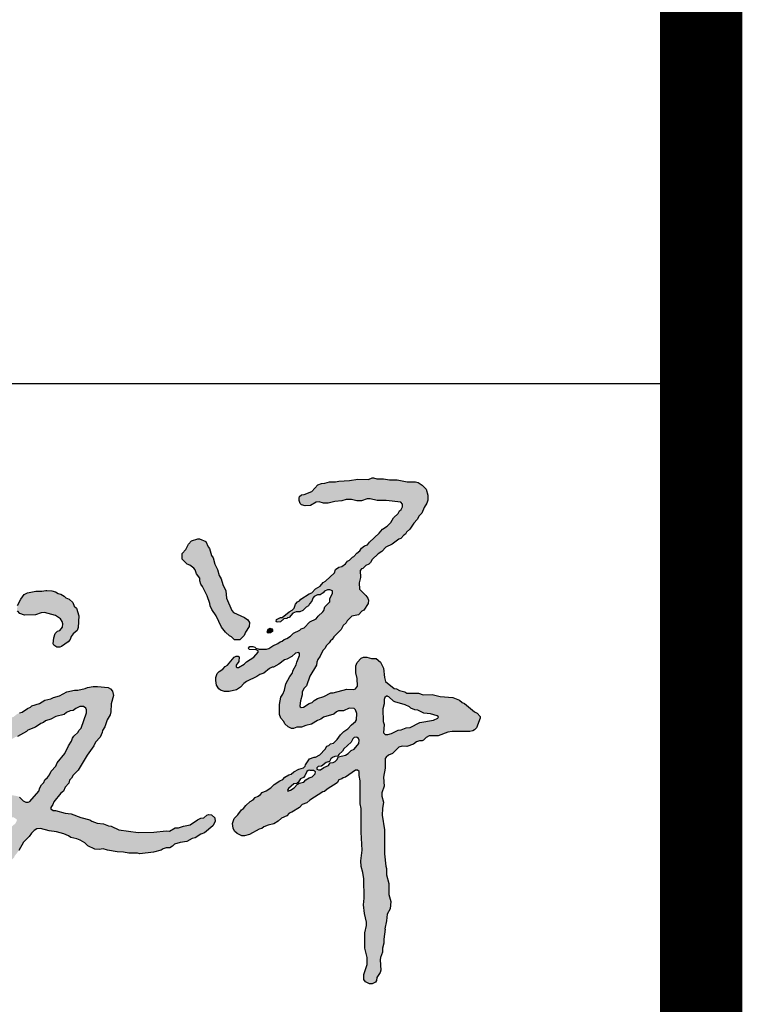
# Model space of a CAD drawing. Extents: x 427948 to 764348, y 274849 to 601549.
# Tile 154 of 212: x 678419 to 679298, y 466094 to 467292. Entities that reach past the tile are written whole.
import ezdxf

# ---------------------------------------------------------------- set-up
doc = ezdxf.new("R2010")
doc.units = 0
doc.header["$LTSCALE"] = 1000
doc.header["$MEASUREMENT"] = 0
doc.layers.get('0').update_dxf_attribs({"linetype": 'CONTINUOUS'})
doc.layers.add('PUB_TITLE', color=4, linetype='CONTINUOUS')

# ---------------------------------------------------------------- blocks, each defined once
blk = doc.blocks.new('谭文军')
at = {"linetype": 'Continuous'}
h = blk.add_hatch(color=256, dxfattribs=at)
h.paths.add_polyline_path([(2707.3, 2346), (2707.3, 2339), (2699.3, 2322), (2699.3, 2313), (2684.3, 2298), (2680.9, 2285.4), (2664.3, 2270), (2658.3, 2262), (2639.3, 2253), (2622.3, 2235), (2613.3, 2232), (2609.3, 2228), (2589.3, 2219), (2580.3, 2210), (2569.3, 2203), (2561.3, 2200), (2555.3, 2195), (2549.3, 2193), (2542.3, 2187), (2527.3, 2180), (2512.3, 2170), (2483.3, 2170), (2483.3, 2161), (2470.3, 2146), (2448.3, 2132), (2441.3, 2125), (2421.2, 2113.1), (2415.2, 2119.1), (2425.3, 2133), (2426.3, 2147), (2423.3, 2149), (2417.3, 2149), (2411.3, 2146), (2391.3, 2122), (2384.3, 2118), (2377.3, 2110), (2366.3, 2103), (2360.3, 2097), (2356.3, 2085), (2356.3, 2076), (2358.3, 2062), (2365.3, 2051), (2370.3, 2047), (2382.3, 2043), (2396.3, 2043), (2418.3, 2048), (2430.3, 2056), (2443.8, 2070.8), (2479.3, 2088), (2488.3, 2094), (2500.3, 2098), (2517.3, 2112), (2525.3, 2116), (2529.3, 2116), (2545.3, 2125), (2562.3, 2138), (2569.3, 2140), (2584.3, 2148), (2595.3, 2158), (2608.3, 2160.6), (2608.3, 2151), (2599.3, 2131), (2597.3, 2123), (2588.3, 2107), (2585.3, 2097), (2578.3, 2088), (2566.3, 2066), (2562.3, 2047), (2557.3, 2035), (2551.3, 2026), (2547.3, 2004), (2547.3, 1974), (2551.3, 1963), (2560.3, 1953), (2563.3, 1946), (2573.3, 1937), (2583.3, 1932), (2589.3, 1932), (2599.3, 1936), (2614.3, 1936), (2627.3, 1941), (2644.3, 1945), (2662.3, 1956), (2672.3, 1960), (2680.3, 1966), (2711.3, 1975), (2722.8, 1985), (2740.3, 1985), (2757.3, 1993), (2774.9, 1991.8), (2780.3, 1977), (2779.2, 1955.4), (2764.3, 1943), (2753.3, 1931), (2741.3, 1923), (2731.3, 1913), (2721.3, 1899), (2710.3, 1888), (2701.3, 1886), (2696.3, 1881), (2690.3, 1879), (2685.3, 1870), (2669.3, 1853), (2656.3, 1846), (2652.3, 1846), (2638.3, 1840), (2626.3, 1822), (2624.4, 1814.1), (2605.3, 1809), (2590.3, 1801), (2582.3, 1794), (2575.3, 1792), (2563.3, 1785), (2557.3, 1778), (2548.3, 1774), (2531.3, 1763), (2521.3, 1753), (2507.3, 1744), (2495.3, 1739), (2487.8, 1730), (2474.3, 1724), (2468.3, 1717), (2459.3, 1712), (2446.3, 1700), (2439.3, 1691), (2433.3, 1687), (2422.3, 1672), (2411.3, 1661), (2406.3, 1646), (2408.3, 1632), (2412.3, 1623), (2420.3, 1616), (2434.3, 1609), (2442.3, 1609), (2457.3, 1613), (2486.3, 1629), (2494.3, 1631), (2500.3, 1636), (2513.3, 1641), (2530.3, 1645), (2543.3, 1653), (2553.3, 1662), (2569.3, 1669), (2576.3, 1677), (2584.3, 1680), (2607.3, 1694), (2616.3, 1703), (2630.3, 1708), (2639.3, 1716), (2678.3, 1741), (2683.3, 1742), (2691.3, 1749), (2721.3, 1768), (2726.3, 1777), (2735.3, 1780), (2739.3, 1783), (2746.3, 1785), (2779.5, 1808.2), (2787.3, 1802), (2787.3, 1790), (2790.3, 1774), (2790.3, 1705), (2793.3, 1691), (2793.3, 1620), (2796.3, 1566), (2792.3, 1534), (2793.3, 1517), (2798.3, 1499), (2801.3, 1479), (2802.3, 1421), (2800.3, 1401), (2803.3, 1375), (2810.5, 1344), (2804.3, 1317), (2804.3, 1271), (2811.3, 1243), (2811.3, 1222), (2801.3, 1192), (2801.3, 1177), (2806.3, 1170), (2818.3, 1164), (2826.3, 1164), (2836.3, 1169), (2839.3, 1174), (2840.3, 1183), (2850.3, 1198), (2852.3, 1205), (2850.1, 1239.7), (2857.3, 1259), (2857.3, 1271), (2861.3, 1286), (2861.3, 1298), (2865.3, 1328), (2864.3, 1329), (2869.3, 1353), (2871.3, 1373), (2880.3, 1389), (2882.3, 1411), (2876.3, 1432), (2876.3, 1465), (2869.3, 1491), (2869.3, 1511), (2867.3, 1518), (2863.3, 1555), (2863.3, 1627), (2856.3, 1671), (2857.3, 1691), (2860.3, 1710), (2853.8, 1733.6), (2862.3, 1758), (2860.3, 1785), (2865.3, 1812), (2865.3, 1843.4), (2875.3, 1852), (2887.3, 1857), (2906.3, 1876), (2916.3, 1879), (2930.3, 1878), (2950.3, 1885), (2963.2, 1895), (2976.3, 1895), (2980.3, 1897), (2988.3, 1905), (2997.3, 1910), (3025.3, 1910), (3054.3, 1921), (3067.3, 1923), (3120.3, 1923), (3129.3, 1925), (3134.3, 1928), (3140.3, 1934), (3151.3, 1963), (3151.3, 1968), (3142.3, 1978), (3134.3, 1982), (3104.3, 2007), (3097.3, 2010), (3089.3, 2017), (3069.3, 2025), (3031.3, 2028), (3006.3, 2034), (2979.3, 2033), (2965.3, 2038), (2930.3, 2038), (2924.3, 2042), (2908.3, 2046), (2899.3, 2051), (2892.3, 2052), (2866.3, 2073), (2863.3, 2085), (2860.3, 2113), (2851.3, 2131), (2838.3, 2142), (2824.3, 2142), (2810.3, 2146), (2800.3, 2146), (2793.3, 2143), (2781.3, 2130), (2777.3, 2120), (2777.3, 2099), (2781.3, 2082), (2782.3, 2059), (2774.7, 2048.8), (2750.3, 2050), (2709.3, 2039), (2702.3, 2039), (2681.3, 2028), (2662.3, 2022), (2652.3, 2016), (2646.3, 2010), (2637.3, 2007), (2616, 1993.2), (2609.1, 1997.9), (2611.3, 2015), (2616.3, 2033), (2616.3, 2042), (2622.3, 2053), (2629.3, 2060), (2639.3, 2089), (2659.3, 2122), (2660.8, 2135.4), (2670.3, 2149), (2678.3, 2166), (2684.3, 2172), (2689.3, 2181), (2697.3, 2189), (2701.3, 2196), (2706.3, 2200), (2711.3, 2208), (2733.3, 2230), (2739.3, 2242), (2748.3, 2250), (2751.3, 2256), (2765.3, 2270), (2785.3, 2274), (2795.3, 2285), (2801.3, 2288), (2814.3, 2308), (2815.3, 2318), (2813.3, 2324), (2807.3, 2332), (2788.3, 2351), (2787.3, 2370), (2791.3, 2386), (2790.1, 2411), (2798.3, 2413), (2807.3, 2422), (2816.3, 2426), (2821.3, 2431), (2826.3, 2440), (2844.3, 2457), (2855.3, 2464), (2867.3, 2477), (2886.3, 2486), (2906.3, 2501), (2912.3, 2503), (2921.3, 2513), (2926.3, 2516), (2929.3, 2522), (2939.3, 2531), (2951.3, 2550), (2961.3, 2561), (2967.3, 2572), (2975.3, 2580), (2982.3, 2597), (2990.3, 2610), (2993.3, 2619), (2993.3, 2634), (2988.3, 2652), (2976.3, 2664), (2964.3, 2672), (2956.3, 2674), (2931.3, 2674), (2901.3, 2680), (2878.3, 2680), (2860.3, 2683), (2840.3, 2683), (2830.3, 2686), (2826.3, 2686), (2815.3, 2681), (2783.3, 2682), (2758.3, 2678), (2726.3, 2676), (2716.3, 2674), (2698.3, 2674), (2684.3, 2670), (2674.3, 2669), (2663.3, 2665), (2645.3, 2645), (2622.3, 2636), (2614.3, 2635), (2608.3, 2630), (2606.3, 2626), (2606.3, 2618), (2610.3, 2609), (2614.3, 2605), (2625.3, 2602), (2641.3, 2603), (2662.5, 2615.5), (2680.3, 2610), (2694.3, 2610), (2714.3, 2615), (2735.3, 2617), (2748.3, 2621), (2764.3, 2621), (2780.3, 2617), (2794.3, 2617), (2815, 2624.3), (2841.3, 2618), (2868.3, 2618), (2917.3, 2612.4), (2917.3, 2594.2), (2908.3, 2587), (2904.3, 2579), (2890.3, 2566), (2882.3, 2552), (2871.3, 2541), (2857.3, 2531), (2847.3, 2519), (2818.3, 2492), (2812.3, 2484), (2803.3, 2481), (2794.3, 2474), (2789.3, 2466), (2780.3, 2459), (2771.3, 2449), (2767.3, 2447), (2758.3, 2438), (2752.3, 2435), (2746.3, 2427), (2735.3, 2419), (2726.3, 2417), (2716.3, 2410), (2713.3, 2400), (2686.3, 2375), (2679.3, 2371), (2670.3, 2360), (2656.3, 2352), (2645.3, 2340), (2637.3, 2337), (2612.3, 2321), (2608.3, 2316), (2601.3, 2313), (2595.3, 2306), (2590.2, 2290.7), (2576.3, 2283), (2555.3, 2266), (2550.3, 2266), (2538.3, 2260), (2537.3, 2254), (2540.3, 2252), (2550.3, 2253), (2560.3, 2262), (2569.3, 2263), (2571.3, 2265), (2576.3, 2266), (2587.3, 2279), (2597.3, 2283), (2609.3, 2283), (2618.3, 2287), (2628.3, 2297), (2635.3, 2301), (2638.3, 2307), (2645.3, 2315), (2649.5, 2327.6), (2662.3, 2334), (2670.3, 2334), (2679.3, 2340), (2686.5, 2349), (2699.3, 2349)])
h.paths.add_polyline_path([(2890.3, 2014), (2894.3, 2012), (2925.3, 2003), (2938.3, 1997), (2942.3, 1993), (2954.3, 1988), (2963.3, 1987), (2981.3, 1978), (3001.3, 1976), (3027.1, 1968.6), (3024.3, 1963), (3010.3, 1957), (2969.3, 1950), (2940.3, 1935), (2928.3, 1934), (2913.3, 1928), (2904.3, 1927), (2884.3, 1917), (2873.3, 1914), (2859.9, 1914), (2862.3, 1944), (2859.3, 1953), (2858.3, 1991), (2862.3, 2006), (2862.3, 2023.4), (2871, 2030.3), (2873.3, 2028), (2876.3, 2027)], flags=16)
h.paths.add_polyline_path([(2786.3, 1887), (2772.3, 1870), (2763.3, 1866), (2750.3, 1852.9), (2725.3, 1847), (2718.7, 1833.7), (2709.3, 1829), (2700.3, 1828), (2695.3, 1820), (2681.3, 1814), (2669.2, 1805.5), (2657.5, 1810.1), (2664.3, 1817), (2674.3, 1818), (2688.3, 1829), (2698.3, 1832), (2704.2, 1843.6), (2714.3, 1848), (2723.3, 1849), (2726.3, 1854), (2737.3, 1864), (2741.3, 1871), (2763.3, 1891), (2770.2, 1904.7), (2783.6, 1906.4), (2787.3, 1897)], flags=16)
h.paths.add_polyline_path([(2650.3, 1805), (2659.3, 1799), (2646.3, 1786), (2637.3, 1783), (2627.3, 1777), (2621.3, 1770), (2606.3, 1767), (2601.3, 1764), (2591.3, 1753), (2580.3, 1746), (2568.7, 1741.6), (2574.3, 1751), (2590.3, 1765), (2599.3, 1766), (2600.3, 1768), (2602.3, 1768), (2611.3, 1780), (2620.3, 1784), (2624.3, 1789), (2631.5, 1804.4), (2639.3, 1806), (2640.3, 1805)], flags=16)
for points in [[(2377.3, 2365), (2372.3, 2382), (2366.3, 2392), (2361.3, 2410), (2353.3, 2426), (2348.3, 2445), (2343.3, 2452), (2337.3, 2473), (2333.3, 2478), (2326.3, 2494), (2307.3, 2502), (2302.3, 2502), (2283.3, 2496), (2274.3, 2486), (2266.3, 2470), (2255.3, 2458), (2255.3, 2441), (2270.3, 2426), (2278.3, 2423), (2293.4, 2411.7), (2298.3, 2397), (2308.3, 2384), (2308.3, 2376), (2311.3, 2366), (2316.3, 2359), (2330.3, 2331), (2338.3, 2308), (2339.3, 2301), (2344.3, 2290), (2357.3, 2271), (2373.3, 2237), (2385.3, 2222), (2397.3, 2211), (2403.3, 2208), (2412.3, 2199), (2428.3, 2199), (2441.3, 2212), (2445.3, 2222), (2456.3, 2239), (2457.3, 2251), (2452.3, 2259), (2442.3, 2266), (2406.3, 2282.4), (2388.3, 2324), (2386.3, 2346)], [(1874.1, 2272), (1889.1, 2262), (1896.5, 2250.3), (1895.1, 2237), (1887.1, 2227), (1880.1, 2225), (1873.1, 2218), (1869.1, 2205), (1867.1, 2186), (1869.1, 2182), (1878.1, 2176), (1887.1, 2176), (1892.1, 2178), (1912.1, 2193), (1918.1, 2200), (1921.1, 2209), (1927.1, 2217), (1939.1, 2227), (1942.1, 2236), (1944.1, 2271), (1937.1, 2294), (1930.1, 2300), (1926.1, 2311), (1915.1, 2321), (1905.1, 2325), (1900.1, 2330), (1890.1, 2336), (1882.1, 2338), (1874.1, 2343), (1863.1, 2346), (1848.1, 2347), (1845.1, 2347), (1833.1, 2345), (1815.1, 2345), (1790.1, 2340), (1780.1, 2335), (1770.1, 2321), (1760.1, 2302), (1758.1, 2291), (1760.1, 2286), (1767.1, 2278), (1781.1, 2273), (1814.1, 2274), (1831.1, 2280), (1841.1, 2281)], [(2526.3, 2229), (2524.3, 2232), (2519.3, 2234), (2513.3, 2231), (2510.3, 2222), (2513.3, 2219), (2520.3, 2220), (2526.3, 2224)]]:
    blk.add_hatch(color=256, dxfattribs=at).paths.add_polyline_path(points)
h = blk.add_hatch(color=256, dxfattribs=at)
h.paths.add_polyline_path([(1886.1, 2030), (1868.1, 2025), (1860.1, 2021), (1842.1, 2017), (1826.1, 2007), (1803.1, 2000), (1799.1, 1996), (1790.1, 1992), (1774.1, 1981), (1766.1, 1979), (1757.1, 1974), (1748.1, 1967), (1739.1, 1963), (1737.1, 1960), (1723.1, 1954), (1713.1, 1953), (1699.1, 1942), (1685.1, 1936), (1679.1, 1936), (1652.1, 1928), (1641.1, 1928), (1628.1, 1933), (1616.1, 1944), (1606.1, 1945), (1599.1, 1942), (1588.1, 1929), (1587.1, 1922), (1590.1, 1906), (1590.1, 1895), (1597.1, 1881), (1605.1, 1873), (1612.1, 1870), (1629.1, 1870), (1641.1, 1873), (1670.1, 1873), (1690.1, 1881), (1711.1, 1885), (1729.1, 1894), (1734.1, 1895), (1753.1, 1906), (1760.1, 1908), (1787.1, 1923), (1791.1, 1927), (1814.1, 1936), (1830.1, 1947), (1838.1, 1950), (1844.1, 1955), (1860.1, 1960), (1875.1, 1968), (1900.1, 1974), (1907.1, 1980), (1918.1, 1985), (1927.1, 1986), (1935.1, 1992), (1947.1, 1998), (1963.1, 1998), (1968.8, 1983.8), (1951.1, 1933), (1944.1, 1926), (1942.1, 1921), (1929.1, 1909), (1925.1, 1903), (1922.1, 1894), (1913.1, 1880), (1902.1, 1857), (1879.1, 1828), (1875.1, 1818), (1861.1, 1803), (1854.1, 1787.4), (1842.1, 1777), (1839.1, 1769), (1832.1, 1762), (1827.1, 1753), (1824.1, 1743), (1795.4, 1710), (1781.1, 1710), (1766.1, 1725), (1760.1, 1728), (1739.1, 1732), (1728.1, 1737), (1691.1, 1742), (1678.1, 1747), (1670.1, 1752), (1665.1, 1752), (1643.1, 1764), (1632.1, 1764), (1616.1, 1758), (1602.1, 1746), (1595.1, 1730), (1588.1, 1722), (1583.1, 1712), (1581.1, 1704), (1582.1, 1692), (1576.1, 1678), (1576.1, 1671), (1581.2, 1653.4), (1575.1, 1639), (1574.1, 1632), (1577.1, 1613), (1576.1, 1599), (1579.1, 1576), (1585.1, 1559), (1585.1, 1553), (1587.1, 1549), (1587.1, 1541), (1592.1, 1518), (1599.1, 1501), (1615.1, 1484), (1626.1, 1475), (1633.1, 1473), (1640.1, 1465), (1655.1, 1459), (1667.1, 1459), (1682.1, 1465), (1690.1, 1475), (1698.1, 1479), (1708.1, 1490), (1710.1, 1496), (1726.1, 1519), (1736.1, 1529), (1737.1, 1532), (1749.1, 1543), (1751.1, 1548), (1764.1, 1565), (1778.1, 1590), (1795.1, 1607), (1802.1, 1617), (1810.1, 1625), (1818.1, 1630), (1829.1, 1631), (1855.1, 1624), (1877.1, 1621), (1899.1, 1615), (1913.1, 1609), (1920.1, 1604), (1943, 1598.9), (1962.1, 1588), (1971.1, 1579), (1992.1, 1569), (2005.1, 1568), (2017.1, 1570), (2030.1, 1566), (2059.1, 1561), (2078.1, 1560), (2094.1, 1557), (2121.1, 1557), (2128.1, 1555), (2169.1, 1560), (2192.1, 1566), (2202.6, 1573), (2218.1, 1573), (2226.1, 1578), (2232.1, 1584), (2249.1, 1589), (2269.1, 1592), (2285.1, 1601), (2294.1, 1603), (2311.1, 1614), (2322.1, 1618), (2347.1, 1639), (2354.1, 1652), (2353.1, 1663), (2343.1, 1672), (2334.1, 1673), (2329.1, 1671), (2320.1, 1663), (2311.1, 1662), (2301.1, 1657), (2279.1, 1642), (2259.1, 1638), (2244.1, 1633), (2234.1, 1633), (2217.1, 1623), (2207.1, 1624), (2170.1, 1620), (2123.1, 1619), (2064.1, 1627), (2041.1, 1638), (2033.1, 1639), (2018.1, 1645), (1999.1, 1647), (1983.1, 1653), (1977.1, 1657), (1950.1, 1664), (1921.1, 1675), (1903.1, 1677), (1874.1, 1685), (1867.1, 1685), (1858.3, 1691.3), (1866.1, 1703), (1869.1, 1711), (1890.1, 1737), (1898.1, 1743), (1903.1, 1755), (1914.1, 1767), (1916.1, 1776), (1922.1, 1782), (1927.1, 1791), (1942.1, 1806), (1969.1, 1852), (1989.1, 1880), (1994.1, 1891), (2008.1, 1906), (2014.1, 1920), (2015.1, 1926), (2022.1, 1937), (2029.1, 1958), (2038.1, 1973), (2040.1, 1982), (2041.1, 2006), (2048.1, 2031), (2045.1, 2044), (2039.1, 2051), (2032.1, 2055), (2000.1, 2058), (1987.1, 2058), (1970.1, 2055), (1963.1, 2052), (1941.1, 2047), (1931.1, 2047), (1908.1, 2042)])
h.paths.add_polyline_path([(1749.1, 1664), (1758.5, 1657.3), (1754.3, 1646.9), (1743.1, 1637), (1732.1, 1617), (1716.1, 1601), (1712.1, 1593), (1703.1, 1587), (1698.1, 1570), (1688.1, 1562), (1685.1, 1554), (1668.1, 1533), (1666.1, 1528), (1654.9, 1518.1), (1630.1, 1544), (1621.1, 1558.1), (1621.1, 1575), (1613.1, 1592), (1613.1, 1600), (1607, 1614.7), (1611.1, 1627), (1611.1, 1637), (1609.1, 1642), (1598.1, 1655), (1600.1, 1662), (1599.1, 1677), (1605.1, 1690), (1606.1, 1700), (1614.1, 1711.1), (1619.1, 1706), (1629.1, 1698), (1636.1, 1695), (1656.1, 1692), (1675.1, 1683), (1699.1, 1676), (1712.1, 1675), (1725.1, 1668), (1737.1, 1664)], flags=16)
for points in [[(2826.3, 2686), (2830.3, 2686), (2840.3, 2683), (2860.3, 2683), (2878.3, 2680), (2901.3, 2680), (2931.3, 2674), (2956.3, 2674), (2964.3, 2672), (2976.3, 2664), (2988.3, 2652), (2993.3, 2634), (2993.3, 2619), (2990.3, 2610), (2982.3, 2597), (2975.3, 2580), (2967.3, 2572), (2961.3, 2561), (2951.3, 2550), (2939.3, 2531), (2929.3, 2522), (2926.3, 2516), (2921.3, 2513), (2912.3, 2503), (2906.3, 2501), (2886.3, 2486), (2867.3, 2477), (2855.3, 2464), (2844.3, 2457), (2826.3, 2440), (2821.3, 2431), (2816.3, 2426), (2807.3, 2422), (2798.3, 2413), (2794.3, 2412), (2790.3, 2407), (2791.3, 2386), (2787.3, 2370), (2788.3, 2351), (2807.3, 2332), (2813.3, 2324), (2815.3, 2318), (2814.3, 2308), (2801.3, 2288), (2795.3, 2285), (2785.3, 2274), (2765.3, 2270), (2751.3, 2256), (2748.3, 2250), (2739.3, 2242), (2733.3, 2230), (2711.3, 2208), (2706.3, 2200), (2701.3, 2196), (2697.3, 2189), (2689.3, 2181), (2684.3, 2172), (2678.3, 2166), (2670.3, 2149), (2663.3, 2139), (2660.3, 2131), (2659.3, 2122), (2639.3, 2089), (2629.3, 2060), (2622.3, 2053), (2616.3, 2042), (2616.3, 2033), (2611.3, 2015), (2609.3, 2000), (2610.3, 1997), (2613.3, 1995), (2620.3, 1996), (2637.3, 2007), (2646.3, 2010), (2652.3, 2016), (2662.3, 2022), (2681.3, 2028), (2702.3, 2039), (2709.3, 2039), (2750.3, 2050), (2771.3, 2049), (2776.3, 2051), (2782.3, 2059), (2781.3, 2082), (2777.3, 2099), (2777.3, 2120), (2781.3, 2130), (2793.3, 2143), (2800.3, 2146), (2810.3, 2146), (2824.3, 2142), (2838.3, 2142), (2851.3, 2131), (2860.3, 2113), (2863.3, 2085), (2866.3, 2073), (2892.3, 2052), (2899.3, 2051), (2908.3, 2046), (2924.3, 2042), (2930.3, 2038), (2965.3, 2038), (2979.3, 2033), (3006.3, 2034), (3031.3, 2028), (3069.3, 2025), (3089.3, 2017), (3097.3, 2010), (3104.3, 2007), (3134.3, 1982), (3142.3, 1978), (3151.3, 1968), (3151.3, 1963), (3140.3, 1934), (3134.3, 1928), (3129.3, 1925), (3120.3, 1923), (3067.3, 1923), (3054.3, 1921), (3025.3, 1910), (2997.3, 1910), (2988.3, 1905), (2980.3, 1897), (2976.3, 1895), (2968.3, 1895), (2959.3, 1892), (2950.3, 1885), (2930.3, 1878), (2916.3, 1879), (2906.3, 1876), (2887.3, 1857), (2875.3, 1852), (2868.3, 1846), (2865.3, 1841), (2865.3, 1812), (2860.3, 1785), (2862.3, 1758), (2855.3, 1738), (2855.3, 1728), (2860.3, 1710), (2857.3, 1691), (2856.3, 1671), (2863.3, 1627), (2863.3, 1555), (2867.3, 1518), (2869.3, 1511), (2869.3, 1491), (2876.3, 1465), (2876.3, 1432), (2882.3, 1411), (2880.3, 1389), (2871.3, 1373), (2869.3, 1353), (2864.3, 1329), (2865.3, 1328), (2861.3, 1298), (2861.3, 1286), (2857.3, 1271), (2857.3, 1259), (2851.3, 1243), (2850.3, 1236), (2852.3, 1205), (2850.3, 1198), (2840.3, 1183), (2839.3, 1174), (2836.3, 1169), (2826.3, 1164), (2818.3, 1164), (2806.3, 1170), (2801.3, 1177), (2801.3, 1192), (2811.3, 1222), (2811.3, 1243), (2804.3, 1271), (2804.3, 1317), (2809.3, 1339), (2809.3, 1349), (2803.3, 1375), (2800.3, 1401), (2802.3, 1421), (2801.3, 1479), (2798.3, 1499), (2793.3, 1517), (2792.3, 1534), (2796.3, 1566), (2793.3, 1620), (2793.3, 1691), (2790.3, 1705), (2790.3, 1774), (2787.3, 1790), (2787.3, 1802), (2782.3, 1806), (2776.3, 1806), (2746.3, 1785), (2739.3, 1783), (2735.3, 1780), (2726.3, 1777), (2721.3, 1768), (2691.3, 1749), (2683.3, 1742), (2678.3, 1741), (2639.3, 1716), (2630.3, 1708), (2616.3, 1703), (2607.3, 1694), (2584.3, 1680), (2576.3, 1677), (2569.3, 1669), (2553.3, 1662), (2543.3, 1653), (2530.3, 1645), (2513.3, 1641), (2500.3, 1636), (2494.3, 1631), (2486.3, 1629), (2457.3, 1613), (2442.3, 1609), (2434.3, 1609), (2420.3, 1616), (2412.3, 1623), (2408.3, 1632), (2406.3, 1646), (2411.3, 1661), (2422.3, 1672), (2433.3, 1687), (2439.3, 1691), (2446.3, 1700), (2459.3, 1712), (2468.3, 1717), (2474.3, 1724), (2483.3, 1728), (2490.3, 1733), (2495.3, 1739), (2507.3, 1744), (2521.3, 1753), (2531.3, 1763), (2548.3, 1774), (2557.3, 1778), (2563.3, 1785), (2575.3, 1792), (2582.3, 1794), (2590.3, 1801), (2605.3, 1809), (2620.3, 1813), (2625.3, 1818), (2626.3, 1822), (2638.3, 1840), (2652.3, 1846), (2656.3, 1846), (2669.3, 1853), (2685.3, 1870), (2690.3, 1879), (2696.3, 1881), (2701.3, 1886), (2710.3, 1888), (2721.3, 1899), (2731.3, 1913), (2741.3, 1923), (2753.3, 1931), (2764.3, 1943), (2776.3, 1953), (2779.3, 1958), (2780.3, 1977), (2776.3, 1988), (2772.3, 1992), (2757.3, 1993), (2740.3, 1985), (2725.3, 1985), (2719.3, 1982), (2711.3, 1975), (2680.3, 1966), (2672.3, 1960), (2662.3, 1956), (2644.3, 1945), (2627.3, 1941), (2614.3, 1936), (2599.3, 1936), (2589.3, 1932), (2583.3, 1932), (2573.3, 1937), (2563.3, 1946), (2560.3, 1953), (2551.3, 1963), (2547.3, 1974), (2547.3, 2004), (2551.3, 2026), (2557.3, 2035), (2562.3, 2047), (2566.3, 2066), (2578.3, 2088), (2585.3, 2097), (2588.3, 2107), (2597.3, 2123), (2599.3, 2131), (2608.3, 2151), (2608.3, 2157), (2605.3, 2160), (2595.3, 2158), (2584.3, 2148), (2569.3, 2140), (2562.3, 2138), (2545.3, 2125), (2529.3, 2116), (2525.3, 2116), (2517.3, 2112), (2500.3, 2098), (2488.3, 2094), (2479.3, 2088), (2448.3, 2073), (2440.3, 2067), (2430.3, 2056), (2418.3, 2048), (2396.3, 2043), (2382.3, 2043), (2370.3, 2047), (2365.3, 2051), (2358.3, 2062), (2356.3, 2076), (2356.3, 2085), (2360.3, 2097), (2366.3, 2103), (2377.3, 2110), (2384.3, 2118), (2391.3, 2122), (2411.3, 2146), (2417.3, 2149), (2423.3, 2149), (2426.3, 2147), (2425.3, 2133), (2417.3, 2122), (2417.3, 2117), (2419.3, 2115), (2424.3, 2115), (2441.3, 2125), (2448.3, 2132), (2470.3, 2146), (2483.3, 2161), (2483.3, 2165), (2477.3, 2168), (2456.3, 2169), (2454.3, 2173), (2458.3, 2178), (2467.3, 2178), (2473.3, 2176), (2476.3, 2173), (2486.3, 2170), (2508.3, 2170), (2515.3, 2172), (2527.3, 2180), (2542.3, 2187), (2549.3, 2193), (2555.3, 2195), (2561.3, 2200), (2569.3, 2203), (2580.3, 2210), (2589.3, 2219), (2609.3, 2228), (2613.3, 2232), (2622.3, 2235), (2639.3, 2253), (2658.3, 2262), (2664.3, 2270), (2678.3, 2283), (2681.3, 2287), (2684.3, 2298), (2699.3, 2313), (2699.3, 2322), (2707.3, 2339), (2707.3, 2346), (2699.3, 2349), (2692.3, 2349), (2683.3, 2345), (2679.3, 2340), (2670.3, 2334), (2662.3, 2334), (2652.3, 2329), (2648.3, 2324), (2645.3, 2315), (2638.3, 2307), (2635.3, 2301), (2628.3, 2297), (2618.3, 2287), (2609.3, 2283), (2597.3, 2283), (2587.3, 2279), (2576.3, 2266), (2571.3, 2265), (2569.3, 2263), (2560.3, 2262), (2550.3, 2253), (2540.3, 2252), (2537.3, 2254), (2538.3, 2260), (2550.3, 2266), (2555.3, 2266), (2576.3, 2283), (2585.3, 2288), (2591.3, 2294), (2595.3, 2306), (2601.3, 2313), (2608.3, 2316), (2612.3, 2321), (2637.3, 2337), (2645.3, 2340), (2656.3, 2352), (2670.3, 2360), (2679.3, 2371), (2686.3, 2375), (2713.3, 2400), (2716.3, 2410), (2726.3, 2417), (2735.3, 2419), (2746.3, 2427), (2752.3, 2435), (2758.3, 2438), (2767.3, 2447), (2771.3, 2449), (2780.3, 2459), (2789.3, 2466), (2794.3, 2474), (2803.3, 2481), (2812.3, 2484), (2818.3, 2492), (2847.3, 2519), (2857.3, 2531), (2871.3, 2541), (2882.3, 2552), (2890.3, 2566), (2904.3, 2579), (2908.3, 2587), (2913.3, 2591), (2917.3, 2599), (2917.3, 2607), (2912.3, 2613), (2868.3, 2618), (2841.3, 2618), (2820.3, 2623), (2811.3, 2623), (2794.3, 2617), (2780.3, 2617), (2764.3, 2621), (2748.3, 2621), (2735.3, 2617), (2714.3, 2615), (2694.3, 2610), (2680.3, 2610), (2667.3, 2614), (2658.3, 2613), (2641.3, 2603), (2625.3, 2602), (2614.3, 2605), (2610.3, 2609), (2606.3, 2618), (2606.3, 2626), (2608.3, 2630), (2614.3, 2635), (2622.3, 2636), (2645.3, 2645), (2663.3, 2665), (2674.3, 2669), (2684.3, 2670), (2698.3, 2674), (2716.3, 2674), (2726.3, 2676), (2758.3, 2678), (2783.3, 2682), (2815.3, 2681), (2826.3, 2686)], [(2302.3, 2502), (2307.3, 2502), (2326.3, 2494), (2333.3, 2478), (2337.3, 2473), (2343.3, 2452), (2348.3, 2445), (2353.3, 2426), (2361.3, 2410), (2366.3, 2392), (2372.3, 2382), (2377.3, 2365), (2386.3, 2346), (2388.3, 2324), (2404.3, 2287), (2409.3, 2281), (2442.3, 2266), (2452.3, 2259), (2457.3, 2251), (2456.3, 2239), (2445.3, 2222), (2441.3, 2212), (2428.3, 2199), (2412.3, 2199), (2403.3, 2208), (2397.3, 2211), (2385.3, 2222), (2373.3, 2237), (2357.3, 2271), (2344.3, 2290), (2339.3, 2301), (2338.3, 2308), (2330.3, 2331), (2316.3, 2359), (2311.3, 2366), (2308.3, 2376), (2308.3, 2384), (2298.3, 2397), (2294.3, 2409), (2290.3, 2414), (2278.3, 2423), (2270.3, 2426), (2255.3, 2441), (2255.3, 2458), (2266.3, 2470), (2274.3, 2486), (2283.3, 2496), (2302.3, 2502)], [(1845.1, 2347), (1848.1, 2347), (1863.1, 2346), (1874.1, 2343), (1882.1, 2338), (1890.1, 2336), (1900.1, 2330), (1905.1, 2325), (1915.1, 2321), (1926.1, 2311), (1930.1, 2300), (1937.1, 2294), (1944.1, 2271), (1942.1, 2236), (1939.1, 2227), (1927.1, 2217), (1921.1, 2209), (1918.1, 2200), (1912.1, 2193), (1892.1, 2178), (1887.1, 2176), (1878.1, 2176), (1869.1, 2182), (1867.1, 2186), (1869.1, 2205), (1873.1, 2218), (1880.1, 2225), (1887.1, 2227), (1895.1, 2237), (1896.1, 2247), (1894.1, 2254), (1889.1, 2262), (1874.1, 2272), (1841.1, 2281), (1831.1, 2280), (1814.1, 2274), (1781.1, 2273), (1767.1, 2278), (1760.1, 2286)], [(1760.1, 2302), (1770.1, 2321), (1780.1, 2335), (1790.1, 2340), (1815.1, 2345), (1833.1, 2345), (1845.1, 2347)], [(2519.3, 2234), (2524.3, 2232), (2526.3, 2229), (2526.3, 2224), (2520.3, 2220), (2513.3, 2219), (2510.3, 2222), (2513.3, 2231), (2519.3, 2234)], [(1987.1, 2058), (2000.1, 2058), (2032.1, 2055), (2039.1, 2051), (2045.1, 2044), (2048.1, 2031), (2041.1, 2006), (2040.1, 1982), (2038.1, 1973), (2029.1, 1958), (2022.1, 1937), (2015.1, 1926), (2014.1, 1920), (2008.1, 1906), (1994.1, 1891), (1989.1, 1880), (1969.1, 1852), (1942.1, 1806), (1927.1, 1791), (1922.1, 1782), (1916.1, 1776), (1914.1, 1767), (1903.1, 1755), (1898.1, 1743), (1890.1, 1737), (1869.1, 1711), (1866.1, 1703), (1860.1, 1694), (1860.1, 1690), (1867.1, 1685), (1874.1, 1685), (1903.1, 1677), (1921.1, 1675), (1950.1, 1664), (1977.1, 1657), (1983.1, 1653), (1999.1, 1647), (2018.1, 1645), (2033.1, 1639), (2041.1, 1638), (2064.1, 1627), (2123.1, 1619), (2170.1, 1620), (2207.1, 1624), (2217.1, 1623), (2234.1, 1633), (2244.1, 1633), (2259.1, 1638), (2279.1, 1642), (2301.1, 1657), (2311.1, 1662), (2320.1, 1663), (2329.1, 1671), (2334.1, 1673), (2343.1, 1672), (2353.1, 1663), (2354.1, 1652), (2347.1, 1639), (2322.1, 1618), (2311.1, 1614), (2294.1, 1603), (2285.1, 1601), (2269.1, 1592), (2249.1, 1589), (2232.1, 1584), (2226.1, 1578), (2218.1, 1573), (2207.1, 1573), (2198.1, 1570), (2192.1, 1566), (2169.1, 1560), (2128.1, 1555), (2121.1, 1557), (2094.1, 1557), (2078.1, 1560), (2059.1, 1561), (2030.1, 1566), (2017.1, 1570), (2005.1, 1568), (1992.1, 1569), (1971.1, 1579), (1962.1, 1588), (1948.1, 1596), (1938.1, 1600), (1920.1, 1604), (1913.1, 1609), (1899.1, 1615), (1877.1, 1621), (1855.1, 1624), (1829.1, 1631), (1818.1, 1630), (1810.1, 1625), (1802.1, 1617), (1795.1, 1607), (1778.1, 1590), (1764.1, 1565)], [(1766.1, 1725), (1777.1, 1714), (1785.1, 1710), (1792.1, 1710), (1797.1, 1712), (1824.1, 1743), (1827.1, 1753), (1832.1, 1762), (1839.1, 1769), (1842.1, 1777), (1850.1, 1784), (1856.1, 1792), (1861.1, 1803), (1875.1, 1818), (1879.1, 1828), (1902.1, 1857), (1913.1, 1880), (1922.1, 1894), (1925.1, 1903), (1929.1, 1909), (1942.1, 1921), (1944.1, 1926), (1951.1, 1933), (1967.1, 1979), (1967.1, 1988), (1965.1, 1993), (1958.1, 1998), (1947.1, 1998), (1935.1, 1992), (1927.1, 1986), (1918.1, 1985), (1907.1, 1980), (1900.1, 1974), (1875.1, 1968), (1860.1, 1960), (1844.1, 1955), (1838.1, 1950), (1830.1, 1947), (1814.1, 1936), (1791.1, 1927), (1787.1, 1923), (1760.1, 1908)], [(1766.1, 1979), (1774.1, 1981), (1790.1, 1992), (1799.1, 1996), (1803.1, 2000), (1826.1, 2007), (1842.1, 2017), (1860.1, 2021), (1868.1, 2025), (1886.1, 2030), (1908.1, 2042), (1931.1, 2047), (1941.1, 2047), (1963.1, 2052), (1970.1, 2055), (1987.1, 2058)], [(2873.3, 2028), (2872.3, 2029), (2869.3, 2029), (2864.3, 2025), (2862.3, 2019), (2862.3, 2006), (2858.3, 1991), (2859.3, 1953), (2862.3, 1944), (2860.3, 1919), (2865.3, 1914), (2873.3, 1914), (2884.3, 1917), (2904.3, 1927), (2913.3, 1928), (2928.3, 1934), (2940.3, 1935), (2969.3, 1950), (3010.3, 1957), (3024.3, 1963), (3026.3, 1967), (3022.3, 1970), (3001.3, 1976), (2981.3, 1978), (2963.3, 1987), (2954.3, 1988), (2942.3, 1993), (2938.3, 1997), (2925.3, 2003), (2894.3, 2012), (2890.3, 2014), (2876.3, 2027), (2873.3, 2028)], [(2781.3, 1905), (2780.3, 1906), (2772.3, 1905), (2768.3, 1901), (2763.3, 1891), (2741.3, 1871), (2737.3, 1864), (2726.3, 1854), (2723.3, 1849), (2714.3, 1848), (2707.3, 1845), (2702.3, 1840), (2698.3, 1832), (2688.3, 1829), (2674.3, 1818), (2664.3, 1817), (2660.3, 1813), (2660.3, 1809), (2665.3, 1807), (2671.3, 1807), (2681.3, 1814), (2695.3, 1820), (2700.3, 1828), (2709.3, 1829), (2715.3, 1832), (2720.3, 1837), (2725.3, 1847), (2746.3, 1852), (2754.3, 1857), (2763.3, 1866), (2772.3, 1870), (2786.3, 1887), (2787.3, 1897), (2785.3, 1902), (2781.3, 1905)], [(2640.3, 1805), (2639.3, 1806), (2634.3, 1805), (2630.3, 1802), (2624.3, 1789), (2620.3, 1784), (2611.3, 1780), (2602.3, 1768), (2600.3, 1768), (2599.3, 1766), (2590.3, 1765), (2574.3, 1751), (2571.3, 1746), (2572.3, 1743), (2580.3, 1746), (2591.3, 1753), (2601.3, 1764), (2606.3, 1767), (2621.3, 1770), (2627.3, 1777), (2637.3, 1783), (2646.3, 1786), (2655.3, 1795), (2656.3, 1801), (2650.3, 1805), (2640.3, 1805)]]:
    blk.add_lwpolyline(points, dxfattribs=at)
blk = doc.blocks.new('24')
at = {"color": 4}
blk.add_line((-1110888.9, 145318.9), (-1110888.9, 202718.9), dxfattribs=at)
at = {"layer": 'PUB_TITLE'}
for p, q in [((-1110888.9, 145318.9), (-1110888.9, 202718.9)), ((-1116488.9, 158118.9), (-1110888.9, 158118.9))]:
    blk.add_line(p, q, dxfattribs=at)
at = {"layer": 'PUB_TITLE', "linetype": 'Continuous', "const_width": 100}
blk.add_lwpolyline([(-1191488.9, 145318.9), (-1110888.9, 145318.9), (-1110888.9, 202718.9), (-1191488.9, 202718.9)], close=True, dxfattribs=at)
at = {"layer": 'PUB_TITLE', "linetype": 'Continuous', "const_width": 80}
blk.add_lwpolyline([(-1110888.9, 145318.9), (-1110888.9, 202718.9)], dxfattribs=at)
at = {"linetype": 'Continuous', "xscale": 0.4043519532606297, "yscale": 0.4043519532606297, "zscale": 0.4043519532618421}
blk.add_blockref('谭文军', (-1112431.8, 156918), dxfattribs=at)

msp = doc.modelspace()

# ---------------------------------------------------------------- block references
msp.add_blockref('24', (1790136.9, 308730.5))

doc.saveas('drawing.dxf')
